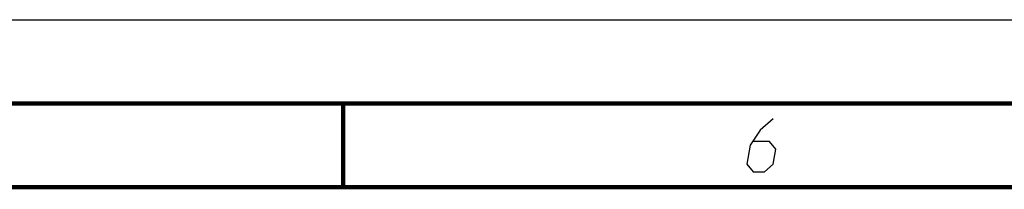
# Model space of a CAD drawing. Extents: x 0 to 420, y 0 to 297.
# Tile 47 of 48: x 248 to 307, y 287 to 297. Entities that reach past the tile are written whole.
import ezdxf

# ---------------------------------------------------------------- set-up
doc = ezdxf.new("R2010")
doc.units = 0
doc.header["$LTSCALE"] = 23.1
doc.layers.get('0').update_dxf_attribs({"linetype": 'CONTINUOUS'})

msp = doc.modelspace()

# ---------------------------------------------------------------- linework, layer by layer
at = {"color": 7, "linetype": 'CONTINUOUS'}
for p, q in [((0, 297), (420, 297)), ((25, 287), (410, 287))]:
    msp.add_line(p, q, dxfattribs=at)
at = {"color": 7, "linetype": 'CONTINUOUS', "const_width": 0.25}
for points in [[(415, 292), (20, 292)], [(267.5, 292), (267.5, 287)], [(25, 287), (410, 287)]]:
    msp.add_lwpolyline(points, dxfattribs=at)
at = {"color": 2, "linetype": 'CONTINUOUS'}
msp.add_lwpolyline([(293.229, 291.075), (292.444, 290.4), (291.847, 289.5), (291.663, 288.375), (292.04, 287.925), (292.715, 287.925), (293.238, 288.375), (293.385, 289.275), (293.008, 289.725), (292.034, 289.725)], dxfattribs=at)

doc.saveas('drawing.dxf')
